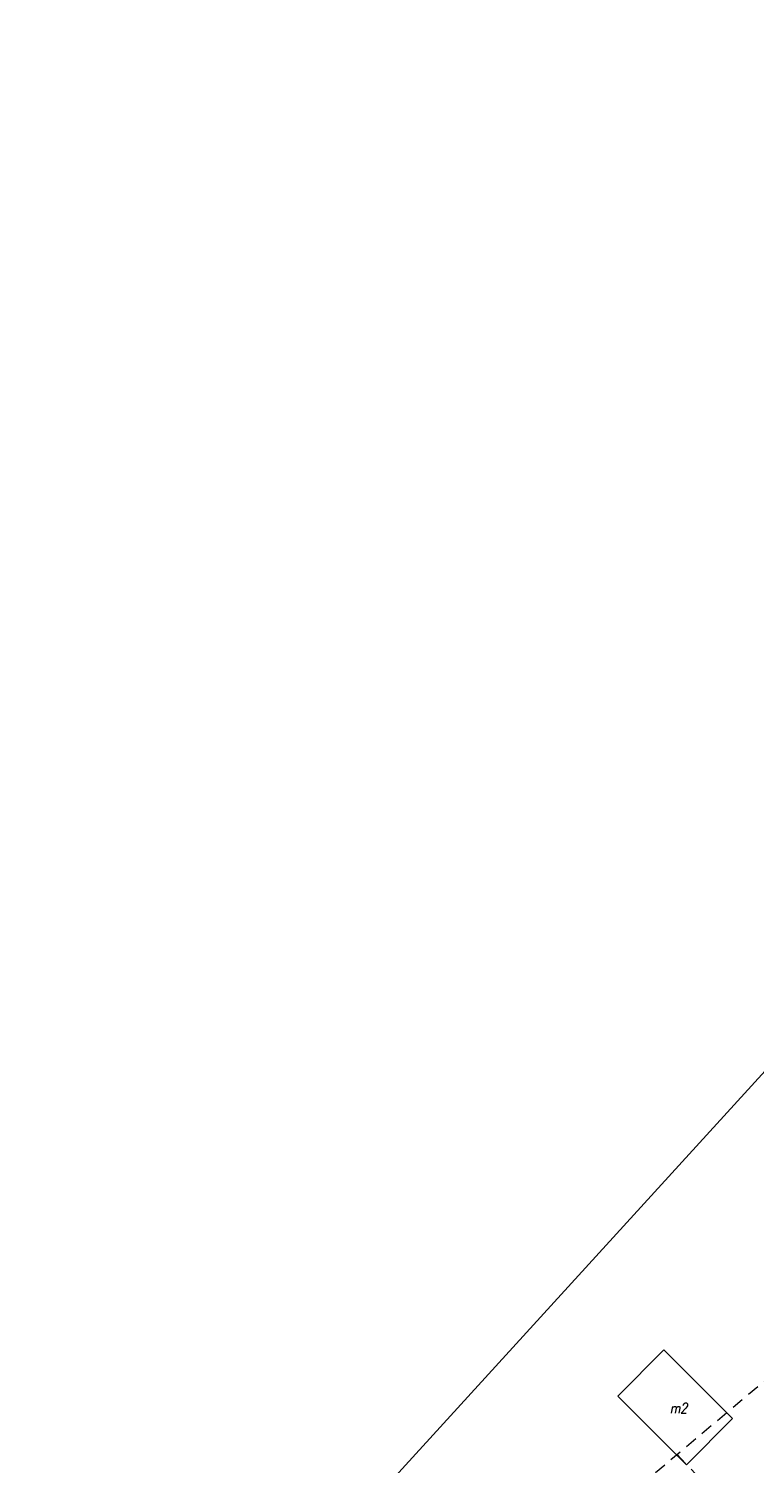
# Model space of a CAD drawing. Header units: metres. Extents: x -1 to 7476305, y 0 to 5497191.
# Tile 10 of 115: x 7474804 to 7474893, y 5496678 to 5496855. Entities that reach past the tile are written whole.
import ezdxf
from ezdxf.enums import TextEntityAlignment as Align

# ---------------------------------------------------------------- set-up
doc = ezdxf.new("R2010")
doc.units = ezdxf.units.M
doc.linetypes.add('EGBO02-500', pattern=[2.5, 1.5, -1])
for name, color, linetype, lineweight, true_color in [('EGBB01', 7, 'Continuous', 5, 0x0a0909), ('EGBO02', 7, 'Continuous', 5, 0x0a0909), ('RAMKA_DRUK', 7, 'Continuous', 5, 0x0a0909), ('RTPW01', 7, 'Continuous', 5, 0x0a0909)]:
    doc.layers.add(name, color=color, linetype=linetype, lineweight=lineweight, true_color=true_color)
doc.styles.add('Style-ITALIC_1250', font='ITALIC_1250.shx')

# ---------------------------------------------------------------- blocks, each defined once
blk = doc.blocks.new('MDCP_klauzula')
at = {"layer": 'EGBB01', "color": 252, "linetype": 'Continuous', "lineweight": 18, "flags": 128}
blk.add_lwpolyline([(7474882.29, 5496691.88), (7474890.76, 5496683.41), (7474885.08, 5496677.73), (7474876.61, 5496686.2), (7474882.29, 5496691.88)], close=True, dxfattribs=at)
at = {"layer": 'EGBO02', "color": 252, "linetype": 'EGBO02-500', "lineweight": 18, "flags": 128}
blk.add_lwpolyline([(7474841.22, 5496643), (7474887.13, 5496580.23), (7474952.72, 5496636.53), (7475011.49, 5496696.7), (7475042.45, 5496728.27), (7475075.82, 5496754.64), (7475151.98, 5496814.31), (7475207.79, 5496879.8), (7475244.47, 5496937.34), (7475261.93, 5496992.56), (7475290.27, 5497036.6), (7475361.87, 5497109.05), (7475312.93, 5497156.38), (7475281.54, 5497123.71), (7475238.61, 5497076.13), (7475203.1, 5497029.31), (7475176.13, 5496968.87), (7475152.28, 5496929.36), (7475127.02, 5496890.88), (7475061.02, 5496837.94), (7474956.29, 5496739.91), (7474841.22, 5496643)], close=True, dxfattribs=at)
blk.add_lwpolyline([(7474883.94, 5496678.98), (7474900.29, 5496661.89), (7474912.6, 5496658.95), (7474900.01, 5496648.73), (7474885.73, 5496637.77)], dxfattribs=at)
at = {"layer": 'RAMKA_DRUK', "color": 252, "linetype": 'Continuous', "lineweight": 18, "flags": 128}
blk.add_lwpolyline([(7475318.82, 5497191.06), (7474803.96, 5496626.71), (7474911.08, 5496528.99), (7475425.94, 5497093.33)], dxfattribs=at)
at = {"layer": 'EGBB01', "color": 252, "linetype": 'Continuous', "lineweight": 18, "style": 'Style-ITALIC_1250', "width": 0.8}
blk.add_text('m2', height=1.25, dxfattribs=at).set_placement((7474884.1, 5496684.72), align=Align.MIDDLE_CENTER)

msp = doc.modelspace()

# ---------------------------------------------------------------- block references
at = {"layer": 'RTPW01', "color": 18, "lineweight": 30, "true_color": 0x000000}
msp.add_blockref('MDCP_klauzula', (0, 0), dxfattribs=at)

doc.saveas('drawing.dxf')
